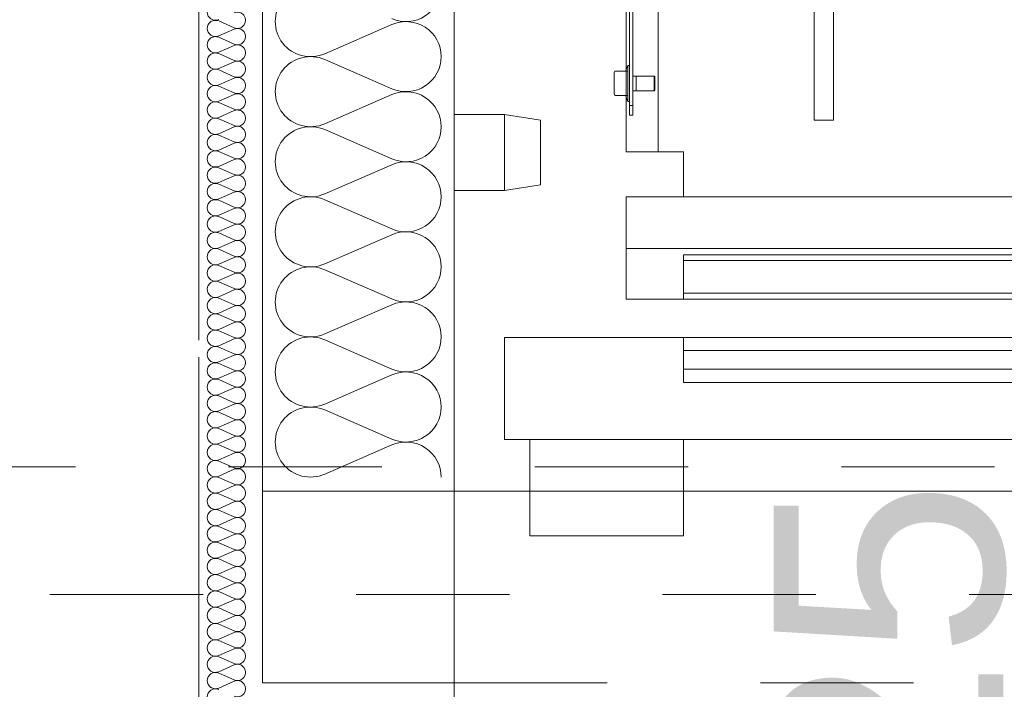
# Model space of a CAD drawing. Header units: millimetres. Extents: x 178516 to 426772, y -178579 to -115871.
# Tile 26 of 256: x 218993 to 219765, y -126374 to -125849. Entities that reach past the tile are written whole.
import ezdxf

# ---------------------------------------------------------------- set-up
doc = ezdxf.new("R2010")
doc.units = ezdxf.units.MM
doc.header["$MEASUREMENT"] = 0
doc.linetypes.add('Przerywana', pattern=[240, 120, -120])
doc.layers.get('0').update_dxf_attribs({"color": 252, "lineweight": 5})
for name, color, linetype, lineweight in [('IS_nawiew', 5, 'Continuous', 40), ('Nowe_320-W Umeblowanie_Nr_pióra__103', 252, 'Continuous', 5), ('Nowe_320-W Umeblowanie_Nr_pióra__181', 252, 'Continuous', 5), ('Nowe_820-G Rysunki Obrazki_Nr_pióra__1', 252, 'Continuous', 5), ('Nowe_820-G Rysunki Obrazki_Nr_pióra__161', 252, 'Continuous', 5), ('Nowe_820-G Rysunki Obrazki_Nr_pióra__27', 252, 'Continuous', 5), ('Nowe_Nowe_220(1)-A Ściany zewnętrzne_Nr_pióra__1', 252, 'Continuous', 5), ('Nowe_Nowe_220(1)-A Ściany zewnętrzne_Nr_pióra__103', 252, 'Continuous', 5)]:
    doc.layers.add(name, color=color, linetype=linetype, lineweight=lineweight)
doc.styles.add('WE12', font='arial.ttf')

# ---------------------------------------------------------------- blocks, each defined once
blk = doc.blocks.new('podkład 20251118')
at = {"layer": 'Nowe_320-W Umeblowanie_Nr_pióra__103', "color": 252, "linetype": 'Continuous', "lineweight": 5}
for p, q in [((219284.79, -125853.28), (219232.27, -125876.09)), ((219232.27, -125880.7), (219284.79, -125903.52)), ((219284.79, -125908.13), (219232.27, -125930.95)), ((219232.27, -125935.56), (219284.79, -125958.37)), ((219284.79, -125962.98), (219232.27, -125985.8)), ((219232.27, -125990.41), (219284.79, -126013.23)), ((219284.79, -126017.83), (219232.27, -126040.65)), ((219232.27, -126045.26), (219284.79, -126068.08)), ((219284.79, -126072.68), (219232.27, -126095.5)), ((219232.27, -126100.11), (219284.79, -126122.93)), ((219284.79, -126127.54), (219232.27, -126150.36)), ((219232.27, -126154.96), (219284.79, -126177.78)), ((219284.79, -126182.39), (219232.27, -126205.21))]:
    blk.add_line(p, q, dxfattribs=at)
at = {"layer": 'Nowe_320-W Umeblowanie_Nr_pióra__103', "color": 252, "linetype": 'Continuous', "lineweight": 5, "extrusion": (0, 0, -1)}
for centre, major_axis, start_param, end_param in [((219221.17, -125850.97), (-27.65, 0), 4.299595, 8.266775), ((219295.88, -125823.55), (27.65, 0), 0, 1.98359), ((219295.88, -125878.4), (27.65, 0), 4.299596, 6.283185), ((219221.17, -125905.82), (27.65, 0), 1.158002, 5.125182), ((219295.88, -125878.4), (27.65, 0), 0, 1.98359), ((219295.88, -125933.25), (-27.65, 0), 1.158003, 3.141593), ((219221.17, -125960.68), (-27.65, 0), 4.299595, 8.266775), ((219295.88, -125933.25), (27.65, 0), 0, 1.98359), ((219295.88, -125988.1), (-27.65, 0), 1.158003, 3.141593), ((219221.17, -126015.53), (-27.65, 0), 4.299595, 8.266775), ((219295.88, -125988.1), (27.65, 0), 0, 1.98359), ((219295.88, -126042.95), (27.65, 0), 4.299596, 6.283185), ((219221.17, -126070.38), (-27.65, 0), 4.299595, 8.266775), ((219295.88, -126042.96), (27.65, 0), 0, 1.98359), ((219295.88, -126097.81), (27.65, 0), 4.299596, 6.283185), ((219221.17, -126125.23), (27.65, 0), 1.158002, 5.125182), ((219295.88, -126097.81), (27.65, 0), 0, 1.98359), ((219295.88, -126152.66), (-27.65, 0), 1.158003, 3.141593), ((219221.17, -126180.09), (-27.65, 0), 4.299595, 8.266775), ((219295.88, -126152.66), (27.65, 0), 0, 1.98359), ((219295.88, -126207.51), (-27.65, 0), 1.158003, 3.141593)]:
    blk.add_ellipse(centre, major_axis=major_axis, ratio=0.991967, start_param=start_param, end_param=end_param, dxfattribs=at)
at = {"layer": 'Nowe_320-W Umeblowanie_Nr_pióra__181', "color": 252, "linetype": 'Continuous', "lineweight": 5}
for p, q in [((219161.32, -125855.8), (219149.2, -125850.49)), ((219149.2, -125862.18), (219161.32, -125856.87)), ((219161.32, -125868.56), (219149.2, -125863.25)), ((219149.2, -125874.94), (219161.32, -125869.63)), ((219161.32, -125881.32), (219149.2, -125876.02)), ((219149.2, -125887.71), (219161.32, -125882.4)), ((219161.32, -125894.09), (219149.2, -125888.78)), ((219149.2, -125900.47), (219161.32, -125895.16)), ((219161.32, -125906.85), (219149.2, -125901.54)), ((219149.2, -125913.23), (219161.32, -125907.92)), ((219161.32, -125919.61), (219149.2, -125914.3)), ((219149.2, -125925.99), (219161.32, -125920.68)), ((219161.32, -125932.37), (219149.2, -125927.06)), ((219149.2, -125938.75), (219161.32, -125933.44)), ((219161.32, -125945.13), (219149.2, -125939.83)), ((219149.2, -125951.52), (219161.32, -125946.21)), ((219161.32, -125957.9), (219149.2, -125952.59)), ((219149.2, -125964.28), (219161.32, -125958.97)), ((219161.32, -125970.66), (219149.2, -125965.35)), ((219149.2, -125977.04), (219161.32, -125971.73)), ((219161.32, -125983.42), (219149.2, -125978.11)), ((219149.2, -125989.8), (219161.32, -125984.49)), ((219161.32, -125996.18), (219149.2, -125990.87)), ((219149.2, -126002.56), (219161.32, -125997.26)), ((219161.32, -126008.95), (219149.2, -126003.64)), ((219149.2, -126015.33), (219161.32, -126010.02)), ((219161.32, -126021.71), (219149.2, -126016.4)), ((219149.2, -126028.09), (219161.32, -126022.78)), ((219161.32, -126034.47), (219149.2, -126029.16)), ((219149.2, -126040.85), (219161.32, -126035.54)), ((219161.32, -126047.23), (219149.2, -126041.92)), ((219149.2, -126053.61), (219161.32, -126048.3)), ((219161.32, -126059.99), (219149.2, -126054.68)), ((219149.2, -126066.37), (219161.32, -126061.07)), ((219161.32, -126072.76), (219149.2, -126067.45)), ((219149.2, -126079.14), (219161.32, -126073.83)), ((219161.32, -126085.52), (219149.2, -126080.21)), ((219149.2, -126091.9), (219161.32, -126086.59)), ((219161.32, -126098.28), (219149.2, -126092.97)), ((219149.2, -126104.66), (219161.32, -126099.35)), ((219161.32, -126111.04), (219149.2, -126105.73)), ((219149.2, -126117.42), (219161.32, -126112.11)), ((219161.32, -126123.8), (219149.2, -126118.49)), ((219149.2, -126130.19), (219161.32, -126124.88)), ((219161.32, -126136.57), (219149.2, -126131.26)), ((219149.2, -126142.95), (219161.32, -126137.64)), ((219161.32, -126149.33), (219149.2, -126144.02)), ((219149.2, -126155.71), (219161.32, -126150.4)), ((219161.32, -126162.09), (219149.2, -126156.78)), ((219149.2, -126168.47), (219161.32, -126163.16)), ((219161.32, -126174.85), (219149.2, -126169.54)), ((219149.2, -126181.23), (219161.32, -126175.92)), ((219161.32, -126187.61), (219149.2, -126182.31)), ((219149.2, -126194), (219161.32, -126188.69)), ((219161.32, -126200.38), (219149.2, -126195.07)), ((219149.2, -126206.76), (219161.32, -126201.45)), ((219161.32, -126213.14), (219149.2, -126207.83)), ((219149.2, -126219.52), (219161.32, -126214.21)), ((219161.32, -126225.9), (219149.2, -126220.59)), ((219149.2, -126232.28), (219161.32, -126226.97)), ((219161.32, -126238.66), (219149.2, -126233.35)), ((219149.2, -126245.04), (219161.32, -126239.73)), ((219161.32, -126251.42), (219149.2, -126246.12)), ((219149.2, -126257.81), (219161.32, -126252.5)), ((219161.32, -126264.19), (219149.2, -126258.88)), ((219149.2, -126270.57), (219161.32, -126265.26)), ((219161.32, -126276.95), (219149.2, -126271.64)), ((219149.2, -126283.33), (219161.32, -126278.02)), ((219161.32, -126289.71), (219149.2, -126284.4)), ((219149.2, -126296.09), (219161.32, -126290.78)), ((219161.32, -126302.47), (219149.2, -126297.16)), ((219149.2, -126308.85), (219161.32, -126303.55)), ((219161.32, -126315.24), (219149.2, -126309.93)), ((219149.2, -126321.62), (219161.32, -126316.31)), ((219161.32, -126328), (219149.2, -126322.69)), ((219149.2, -126334.38), (219161.32, -126329.07)), ((219161.32, -126340.76), (219149.2, -126335.45)), ((219149.2, -126347.14), (219161.32, -126341.83)), ((219161.32, -126353.52), (219149.2, -126348.21)), ((219149.2, -126359.9), (219161.32, -126354.59)), ((219161.32, -126366.28), (219149.2, -126360.97)), ((219149.2, -126372.66), (219161.32, -126367.36))]:
    blk.add_line(p, q, dxfattribs=at)
at = {"layer": 'Nowe_320-W Umeblowanie_Nr_pióra__181', "color": 252, "linetype": 'Continuous', "lineweight": 5, "extrusion": (0, 0, -1)}
for centre, major_axis, start_param, end_param in [((219146.64, -125843.57), (6.38, 0), 1.158004, 3.141593), ((219146.64, -125856.34), (6.38, 0), 3.141593, 5.125182), ((219163.88, -125849.96), (6.38, 0), 4.299595, 8.266775), ((219146.64, -125856.34), (6.38, 0), 1.158004, 3.141593), ((219163.88, -125862.72), (6.38, 0), 4.299595, 8.266775), ((219146.64, -125869.1), (6.38, 0), 3.141593, 5.125182), ((219146.64, -125869.1), (6.38, 0), 1.158004, 3.141593), ((219163.88, -125875.48), (-6.38, 0), 1.158002, 5.125182), ((219146.64, -125881.86), (6.38, 0), 3.141593, 5.125182), ((219146.64, -125881.86), (6.38, 0), 1.158004, 3.141593), ((219146.64, -125894.62), (6.38, 0), 3.141593, 5.125182), ((219163.88, -125888.24), (6.38, 0), 4.299595, 8.266775), ((219146.64, -125894.62), (6.38, 0), 1.158004, 3.141593), ((219163.88, -125901), (6.38, 0), 4.299595, 8.266775), ((219146.64, -125907.38), (6.38, 0), 3.141593, 5.125182), ((219146.64, -125907.38), (6.38, 0), 1.158004, 3.141593), ((219163.88, -125913.77), (-6.38, 0), 1.158002, 5.125182), ((219146.64, -125920.15), (6.38, 0), 3.141593, 5.125182), ((219146.64, -125920.15), (6.38, 0), 1.158004, 3.141593), ((219146.64, -125932.91), (6.38, 0), 3.141593, 5.125182), ((219163.88, -125926.53), (6.38, 0), 4.299595, 8.266775), ((219146.64, -125932.91), (6.38, 0), 1.158004, 3.141593), ((219163.88, -125939.29), (6.38, 0), 4.299595, 8.266775), ((219146.64, -125945.67), (6.38, 0), 3.141593, 5.125182), ((219146.64, -125945.67), (6.38, 0), 1.158004, 3.141593), ((219163.88, -125952.05), (-6.38, 0), 1.158002, 5.125182), ((219146.64, -125958.43), (6.38, 0), 3.141593, 5.125182), ((219163.88, -125964.81), (6.38, 0), 4.299595, 8.266775), ((219146.64, -125958.43), (6.38, 0), 1.158004, 3.141593), ((219146.64, -125971.19), (6.38, 0), 3.141593, 5.125182), ((219146.64, -125971.2), (6.38, 0), 1.158004, 3.141593), ((219163.88, -125977.58), (6.38, 0), 4.299595, 8.266775), ((219146.64, -125983.96), (6.38, 0), 3.141593, 5.125182), ((219146.64, -125983.96), (6.38, 0), 1.158004, 3.141593), ((219163.88, -125990.34), (-6.38, 0), 1.158002, 5.125182), ((219146.64, -125996.72), (6.38, 0), 3.141593, 5.125182), ((219163.88, -126003.1), (6.38, 0), 4.299595, 8.266775), ((219146.64, -125996.72), (6.38, 0), 1.158004, 3.141593), ((219146.64, -126009.48), (6.38, 0), 3.141593, 5.125182), ((219146.64, -126009.48), (6.38, 0), 1.158004, 3.141593), ((219163.88, -126015.86), (-6.38, 0), 1.158002, 5.125182), ((219146.64, -126022.24), (6.38, 0), 3.141593, 5.125182), ((219146.64, -126022.24), (6.38, 0), 1.158004, 3.141593), ((219163.88, -126028.62), (-6.38, 0), 1.158002, 5.125182), ((219146.64, -126035.01), (6.38, 0), 3.141593, 5.125182), ((219163.88, -126041.39), (6.38, 0), 4.299595, 8.266775), ((219146.64, -126035.01), (6.38, 0), 1.158004, 3.141593), ((219146.64, -126047.77), (6.38, 0), 3.141593, 5.125182), ((219146.64, -126047.77), (6.38, 0), 1.158004, 3.141593), ((219163.88, -126054.15), (-6.38, 0), 1.158002, 5.125182), ((219146.64, -126060.53), (6.38, 0), 3.141593, 5.125182), ((219146.64, -126060.53), (6.38, 0), 1.158004, 3.141593), ((219163.88, -126066.91), (-6.38, 0), 1.158002, 5.125182), ((219146.64, -126073.29), (6.38, 0), 3.141593, 5.125182), ((219146.64, -126073.29), (6.38, 0), 1.158004, 3.141593), ((219163.88, -126079.67), (6.38, 0), 4.299595, 8.266775), ((219146.64, -126086.05), (6.38, 0), 3.141593, 5.125182), ((219146.64, -126086.05), (6.38, 0), 1.158004, 3.141593), ((219163.88, -126092.43), (-6.38, 0), 1.158002, 5.125182), ((219146.64, -126098.82), (6.38, 0), 3.141593, 5.125182), ((219146.64, -126098.82), (6.38, 0), 1.158004, 3.141593), ((219163.88, -126105.2), (-6.38, 0), 1.158002, 5.125182), ((219146.64, -126111.58), (6.38, 0), 3.141593, 5.125182), ((219146.64, -126111.58), (6.38, 0), 1.158004, 3.141593), ((219163.88, -126117.96), (6.38, 0), 4.299595, 8.266775), ((219146.64, -126124.34), (6.38, 0), 3.141593, 5.125182), ((219146.64, -126124.34), (-6.38, 0), 4.299596, 6.283185), ((219163.88, -126130.72), (-6.38, 0), 1.158002, 5.125182), ((219146.64, -126137.1), (6.38, 0), 3.141593, 5.125182), ((219146.64, -126137.1), (6.38, 0), 1.158004, 3.141593), ((219163.88, -126143.48), (-6.38, 0), 1.158002, 5.125182), ((219146.64, -126149.86), (6.38, 0), 3.141593, 5.125182), ((219146.64, -126149.86), (6.38, 0), 1.158004, 3.141593), ((219163.88, -126156.25), (6.38, 0), 4.299595, 8.266775), ((219146.64, -126162.63), (6.38, 0), 3.141593, 5.125182), ((219146.64, -126162.63), (6.38, 0), 1.158004, 3.141593), ((219163.88, -126169.01), (-6.38, 0), 1.158002, 5.125182), ((219146.64, -126175.39), (6.38, 0), 3.141593, 5.125182), ((219146.64, -126175.39), (6.38, 0), 1.158004, 3.141593), ((219146.64, -126188.15), (6.38, 0), 3.141593, 5.125182), ((219163.88, -126181.77), (-6.38, 0), 1.158002, 5.125182), ((219146.64, -126188.15), (6.38, 0), 1.158004, 3.141593), ((219163.88, -126194.53), (6.38, 0), 4.299595, 8.266775), ((219146.64, -126200.91), (6.38, 0), 3.141593, 5.125182), ((219146.64, -126200.91), (6.38, 0), 1.158004, 3.141593), ((219163.88, -126207.29), (-6.38, 0), 1.158002, 5.125182), ((219146.64, -126213.67), (6.38, 0), 3.141593, 5.125182), ((219146.64, -126213.67), (6.38, 0), 1.158004, 3.141593), ((219146.64, -126226.44), (6.38, 0), 3.141593, 5.125182), ((219163.88, -126220.06), (-6.38, 0), 1.158002, 5.125182), ((219146.64, -126226.44), (6.38, 0), 1.158004, 3.141593), ((219163.88, -126232.82), (6.38, 0), 4.299595, 8.266775), ((219146.64, -126239.2), (6.38, 0), 3.141593, 5.125182), ((219146.64, -126239.2), (6.38, 0), 1.158004, 3.141593), ((219163.88, -126245.58), (-6.38, 0), 1.158002, 5.125182), ((219146.64, -126251.96), (6.38, 0), 3.141593, 5.125182), ((219146.64, -126251.96), (6.38, 0), 1.158004, 3.141593), ((219146.64, -126264.72), (6.38, 0), 3.141593, 5.125182), ((219163.88, -126258.34), (6.38, 0), 4.299595, 8.266775), ((219146.64, -126264.72), (6.38, 0), 1.158004, 3.141593), ((219163.88, -126271.1), (6.38, 0), 4.299595, 8.266775), ((219146.64, -126277.48), (6.38, 0), 3.141593, 5.125182), ((219146.64, -126277.49), (6.38, 0), 1.158004, 3.141593), ((219163.88, -126283.87), (-6.38, 0), 1.158002, 5.125182), ((219146.64, -126290.25), (6.38, 0), 3.141593, 5.125182), ((219146.64, -126290.25), (6.38, 0), 1.158004, 3.141593), ((219146.64, -126303.01), (6.38, 0), 3.141593, 5.125182), ((219163.88, -126296.63), (6.38, 0), 4.299595, 8.266775), ((219146.64, -126303.01), (6.38, 0), 1.158004, 3.141593), ((219163.88, -126309.39), (6.38, 0), 4.299595, 8.266775), ((219146.64, -126315.77), (6.38, 0), 3.141593, 5.125182), ((219146.64, -126315.77), (6.38, 0), 1.158004, 3.141593), ((219163.88, -126322.15), (-6.38, 0), 1.158002, 5.125182), ((219146.64, -126328.53), (6.38, 0), 3.141593, 5.125182), ((219163.88, -126334.91), (6.38, 0), 4.299595, 8.266775), ((219146.64, -126328.53), (6.38, 0), 1.158004, 3.141593), ((219146.64, -126341.3), (6.38, 0), 3.141593, 5.125182), ((219146.64, -126341.3), (6.38, 0), 1.158004, 3.141593), ((219163.88, -126347.68), (6.38, 0), 4.299595, 8.266775), ((219146.64, -126354.06), (6.38, 0), 3.141593, 5.125182), ((219146.64, -126354.06), (6.38, 0), 1.158004, 3.141593), ((219163.88, -126360.44), (-6.38, 0), 1.158002, 5.125182), ((219146.64, -126366.82), (6.38, 0), 3.141593, 5.125182), ((219163.88, -126373.2), (6.38, 0), 4.299595, 8.266775), ((219146.64, -126366.82), (6.38, 0), 1.158004, 3.141593), ((219146.64, -126379.58), (6.38, 0), 3.141593, 5.125182)]:
    blk.add_ellipse(centre, major_axis=major_axis, ratio=0.99989, start_param=start_param, end_param=end_param, dxfattribs=at)
at = {"layer": 'Nowe_820-G Rysunki Obrazki_Nr_pióra__1', "color": 252, "linetype": 'Continuous', "lineweight": 5}
for p, q in [((219333.53, -122434), (219333.53, -126218.44)), ((219183.58, -124287.69), (219183.58, -126218.44)), ((219183.58, -126218.44), (219183.58, -126368.45)), ((219333.53, -126218.44), (219183.58, -126218.44)), ((219333.53, -126368.45), (219333.53, -126218.44)), ((219183.58, -126368.45), (219333.53, -126368.45)), ((219333.53, -126368.45), (219252.95, -126368.45))]:
    blk.add_line(p, q, dxfattribs=at)
at = {"layer": 'Nowe_820-G Rysunki Obrazki_Nr_pióra__161', "color": 252, "linetype": 'Continuous', "lineweight": 5}
for p, q in [((219468.47, -125953.04), (219468.47, -124553.1)), ((219493.41, -124553.1), (219493.41, -125953.04)), ((219615.56, -124578.04), (219615.56, -125928.1)), ((219615.56, -124578.04), (219615.56, -125928.1)), ((219615.56, -125928.1), (219615.56, -124578.04)), ((219615.56, -124578.04), (219615.56, -125928.1)), ((219615.56, -124578.04), (219615.56, -125928.1)), ((219615.56, -125928.1), (219615.56, -124578.04)), ((219630.91, -125928.1), (219630.91, -124578.04)), ((219630.91, -125928.1), (219630.91, -124578.04)), ((219471.03, -125420.94), (219471.03, -125924.26)), ((219473.59, -125420.94), (219473.59, -125924.26)), ((219467.83, -125889.72), (219469.75, -125885.25)), ((219469.75, -125885.25), (219469.75, -125913.39)), ((219469.75, -125885.25), (219471.03, -125885.25)), ((219458.88, -125891), (219459.52, -125889.72)), ((219458.88, -125891), (219458.88, -125907.63)), ((219469.75, -125889.72), (219459.52, -125889.72)), ((219473.59, -125893.56), (219490.21, -125893.56)), ((219476.14, -125905.07), (219476.14, -125893.56)), ((219476.14, -125893.56), (219476.14, -125905.07)), ((219490.21, -125893.56), (219490.21, -125905.07)), ((219490.21, -125893.56), (219490.85, -125894.2)), ((219490.85, -125904.43), (219490.85, -125894.2)), ((219490.85, -125894.2), (219490.85, -125904.43)), ((219493.41, -125953.04), (219493.41, -125900.6)), ((219458.88, -125907.63), (219459.52, -125908.91)), ((219469.75, -125908.91), (219459.52, -125908.91)), ((219467.83, -125908.91), (219469.75, -125913.39)), ((219473.59, -125905.07), (219490.21, -125905.07)), ((219490.21, -125905.07), (219490.85, -125904.43)), ((219469.75, -125913.39), (219471.03, -125913.39)), ((219473.59, -125916.58), (219471.03, -125916.58)), ((219373.18, -125923.62), (219333.53, -125923.62)), ((219333.53, -125923.62), (219333.53, -125983.1)), ((219373.18, -125983.1), (219373.18, -125923.62)), ((219373.18, -125923.62), (219401.32, -125928.1)), ((219473.59, -125924.26), (219471.03, -125924.26)), ((219401.32, -125928.1), (219401.32, -125978.62)), ((219615.56, -125928.1), (219630.91, -125928.1)), ((219615.56, -125928.1), (219630.91, -125928.1)), ((219468.47, -125953.04), (219513.24, -125953.04)), ((219513.24, -125953.04), (219513.24, -125988.21)), ((219401.32, -125978.62), (219373.18, -125983.1)), ((219333.53, -125983.1), (219373.18, -125983.1)), ((219468.47, -125988.21), (220901.03, -125988.21)), ((219468.47, -126068.15), (219468.47, -125988.21)), ((219468.47, -126028.5), (220901.03, -126028.5)), ((219963.47, -126033.62), (219513.24, -126033.62)), ((219513.24, -126033.62), (219513.24, -126068.15)), ((219513.24, -126038.1), (219963.47, -126038.1)), ((219513.24, -126063.68), (219963.47, -126063.68)), ((220901.03, -126068.15), (219468.47, -126068.15)), ((219513.24, -126068.15), (219963.47, -126068.15)), ((219373.18, -126098.21), (220902.31, -126098.21)), ((219373.18, -126178.15), (219373.18, -126098.21)), ((219373.18, -126098.21), (219373.18, -126178.15)), ((219963.47, -126098.21), (219513.24, -126098.21)), ((219513.24, -126098.21), (219513.24, -126133.39)), ((219513.24, -126108.44), (219963.47, -126108.44)), ((219513.24, -126123.15), (219963.47, -126123.15)), ((219513.24, -126133.39), (219963.47, -126133.39)), ((220902.31, -126178.15), (219373.18, -126178.15)), ((219513.24, -126178.15), (219393, -126178.15)), ((219393, -126178.15), (219393, -126253.62)), ((219513.24, -126253.62), (219513.24, -126178.15)), ((219333.53, -126218.44), (220933.64, -126218.44)), ((219513.24, -126218.44), (220413.7, -126218.44)), ((219393, -126253.62), (219513.24, -126253.62))]:
    blk.add_line(p, q, dxfattribs=at)
at = {"layer": 'Nowe_820-G Rysunki Obrazki_Nr_pióra__27', "color": 252, "linetype": 'Continuous', "lineweight": 5}
for p, q in [((219133.58, -122234), (219133.58, -126100.42)), ((219133.58, -126418.45), (219133.58, -126113.68)), ((219333.53, -126368.45), (219333.53, -126418.45))]:
    blk.add_line(p, q, dxfattribs=at)
at = {"layer": 'Nowe_Nowe_220(1)-A Ściany zewnętrzne_Nr_pióra__1', "color": 252, "linetype": 'Przerywana', "lineweight": 5}
for p, q in [((220563.35, -126218.44), (219323.81, -126218.44)), ((219333.53, -126368.45), (220563.35, -126368.45))]:
    blk.add_line(p, q, dxfattribs=at)
at = {"layer": 'Nowe_Nowe_220(1)-A Ściany zewnętrzne_Nr_pióra__103', "color": 252, "linetype": 'Przerywana', "lineweight": 5}
for p, q in [((212436.97, -126199.52), (220862.47, -126199.52)), ((212536.97, -126299.52), (220962.49, -126299.52))]:
    blk.add_line(p, q, dxfattribs=at)

msp = doc.modelspace()

# ---------------------------------------------------------------- block references
msp.add_blockref('podkład 20251118', (0, 0))

# ---------------------------------------------------------------- texts
at = {"layer": 'IS_nawiew', "insert": (219677.22, -126516.89), "char_height": 180, "width": 932.2337, "attachment_point": 5, "rotation": 90, "style": 'WE12'}
msp.add_mtext('%%C125', dxfattribs=at)

doc.saveas('drawing.dxf')
